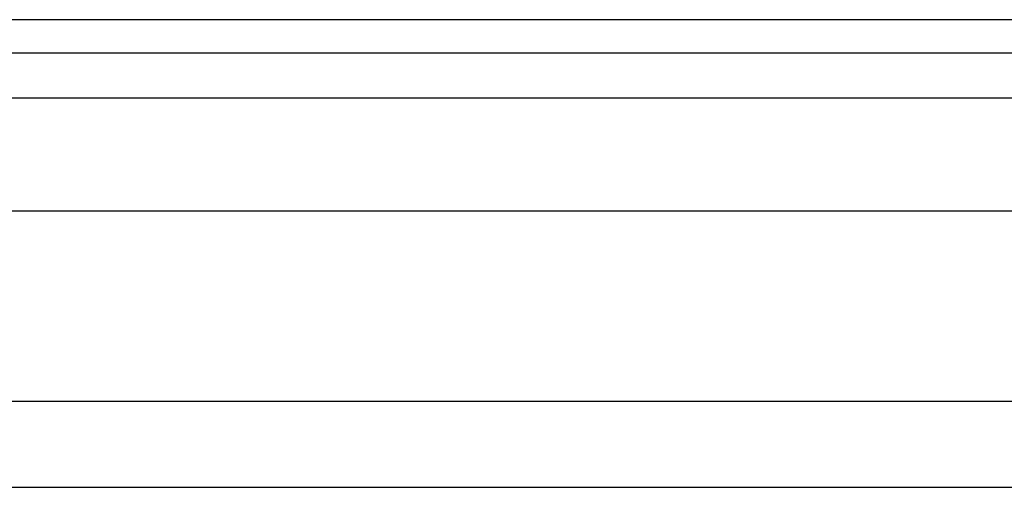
# Model space of a CAD drawing. Header units: inches. Extents: x 6 to 216, y 11 to 118.
# Tile 105 of 212: x 8.231 to 10.261, y 78.815 to 79.779. Entities that reach past the tile are written whole.
import ezdxf

# ---------------------------------------------------------------- set-up
doc = ezdxf.new("R2010")
doc.units = ezdxf.units.IN
doc.header["$MEASUREMENT"] = 0
doc.layers.add('Visible Edges(ANSI)', color=7, linetype='Continuous', lineweight=25)
doc.layers.add('Visible Tangent Edges(ANSI)', color=7, linetype='Continuous', lineweight=25)

msp = doc.modelspace()

# ---------------------------------------------------------------- linework, layer by layer
at = {"layer": 'Visible Edges(ANSI)'}
for p, q in [((41.3062, 79.7787), (5.7102, 79.7787)), ((5.7102, 79.7107), (41.3062, 79.7107)), ((6.4459, 79.385), (23.1403, 79.385)), ((23.1243, 78.9913), (6.4459, 78.9913)), ((7.7633, 78.8147), (22.8423, 78.8147))]:
    msp.add_line(p, q, dxfattribs=at)
at = {"layer": 'Visible Tangent Edges(ANSI)'}
msp.add_line((5.7102, 79.6177), (41.3062, 79.6177), dxfattribs=at)

doc.saveas('drawing.dxf')
